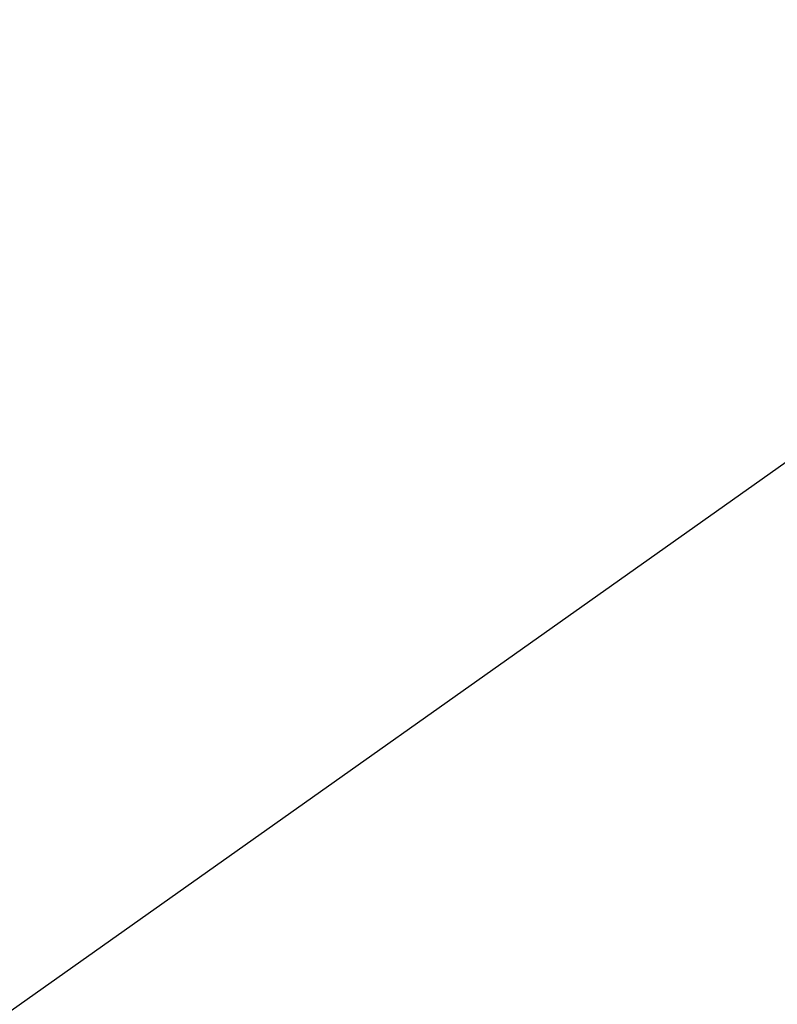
# Model space of a CAD drawing. Header units: millimetres. Extents: x -131 to 131, y -191 to 191.
# Tile 103 of 256: x -73.22588 to -73.21988, y -110.54818 to -110.54037. Entities that reach past the tile are written whole.
import ezdxf

# ---------------------------------------------------------------- set-up
doc = ezdxf.new("R2010")
doc.units = ezdxf.units.MM
doc.layers.get('0').update_dxf_attribs({"color": 8, "linetype": 'CONTINUOUS'})

# ---------------------------------------------------------------- blocks, each defined once
blk = doc.blocks.new('sgBrepBlock__245065872')
at = {"color": 0}
blk.add_polyline3d([(-75.5, -115, -3), (-75.4895683, -114.661415, -3), (-75.4583128, -114.3241144, -3), (-75.406352, -113.9893777, -3), (-75.3338831, -113.6584745, -3), (-75.241181, -113.3326603, -3), (-75.1285973, -113.0131708, -3), (-74.996559, -112.7012181, -3), (-74.8455671, -112.3979854, -3), (-74.6761942, -112.1046231, -3), (-74.489083, -111.8222439, -3), (-74.2849432, -111.5519191, -3), (-74.064549, -111.294674, -3), (-73.8287367, -111.0514844, -3), (-73.5784007, -110.823273, -3), (-73.3144905, -110.6109052, -3), (-73.0380074, -110.4151869, -3)], dxfattribs=at)
blk = doc.blocks.new('sgBrepBlock__245068432')
at = {"color": 0}
blk.add_polyline3d([(-75.4583128, -115.6758856, -3), (-75.5, -115, -3), (-75.4895683, -114.661415, -3), (-75.4583128, -114.3241144, -3), (-75.406352, -113.9893777, -3), (-75.3338831, -113.6584745, -3), (-75.241181, -113.3326603, -3), (-75.1285973, -113.0131708, -3), (-74.996559, -112.7012181, -3), (-74.8455671, -112.3979854, -3), (-74.6761942, -112.1046231, -3), (-74.489083, -111.8222439, -3), (-74.2849432, -111.5519191, -3), (-74.064549, -111.294674, -3), (-73.8287367, -111.0514844, -3), (-73.5784007, -110.823273, -3), (-73.3144905, -110.6109052, -3), (-73.0380074, -110.4151869, -3)], dxfattribs=at)
blk = doc.blocks.new('sgBrepBlock_Omega+SlimClamp_245064080')
at = {"color": 0}
for name in ['sgBrepBlock__245065872', 'sgBrepBlock__245068432']:
    blk.add_blockref(name, (0, 0), dxfattribs=at)

msp = doc.modelspace()

# ---------------------------------------------------------------- block references
at = {"color": 7}
msp.add_blockref('sgBrepBlock_Omega+SlimClamp_245064080', (0, 0), dxfattribs=at)

doc.saveas('drawing.dxf')
